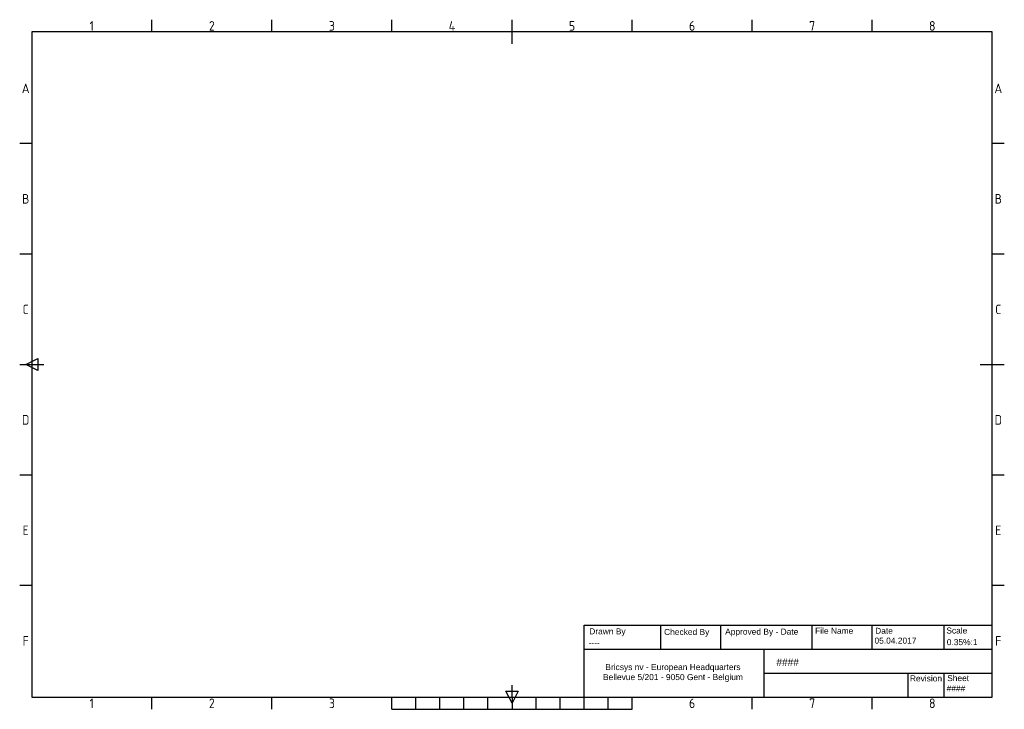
# Paper-space layout 'Layout1' of a CAD drawing. Header units: millimetres. Extents: x 5 to 415, y 5 to 292.
import ezdxf
from ezdxf.enums import TextEntityAlignment as Align

# ---------------------------------------------------------------- set-up
doc = ezdxf.new("R2010")
doc.units = ezdxf.units.MM
doc.layers.add('Title', color=7, linetype='Continuous')
doc.styles.add('ISO Proportional', font='isocp.shx')
doc.styles.get("Standard").update_dxf_attribs({"font": 'arial.ttf'})

# ---------------------------------------------------------------- blocks, each defined once
blk = doc.blocks.new('Title')
for p, q in [((50, 277), (50, 282)), ((100, 277), (100, 282)), ((150, 277), (150, 282)), ((200, 272), (200, 282)), ((250, 277), (250, 282)), ((300, 277), (300, 282)), ((350, 277), (350, 282)), ((400, 277), (0, 277)), ((0, 277), (0, 0)), ((400, 0), (400, 277)), ((0, 230.5), (-5, 230.5)), ((405, 230.5), (400, 230.5)), ((0, 184.5), (-5, 184.5)), ((405, 184.5), (400, 184.5)), ((-2.5, 138.5), (2.5, 141)), ((2.5, 141), (2.5, 136)), ((-5, 138.5), (5, 138.5)), ((2.5, 136), (-2.5, 138.5)), ((395, 138.5), (405, 138.5)), ((0, 92.5), (-5, 92.5)), ((405, 92.5), (400, 92.5)), ((0, 46.5), (-5, 46.5)), ((405, 46.5), (400, 46.5)), ((230, 30), (400, 30)), ((230, 0), (230, 30)), ((262, 20), (262, 30)), ((287, 20), (287, 30)), ((325, 20), (325, 30)), ((350, 20), (350, 30)), ((380, 20), (380, 30)), ((230, 20), (400, 20)), ((305, 0), (305, 20)), ((305, 10), (400, 10)), ((365, 0), (365, 10)), ((380, 0), (380, 10)), ((200, 0), (200, 5)), ((0, 0), (400, 0)), ((50, -5), (50, 0)), ((100, -5), (100, 0)), ((150, -5), (150, 0)), ((160, -5), (160, 0)), ((170, -5), (170, 0)), ((180, -5), (180, 0)), ((190, -5), (190, 0)), ((197.5, 2.5), (202.5, 2.5)), ((200, -2.5), (197.5, 2.5)), ((202.5, 2.5), (200, -2.5)), ((200, 0), (200, -5)), ((210, -5), (210, 0)), ((220, -5), (220, 0)), ((230, -5), (230, 0)), ((240, -5), (240, 0)), ((250, -5), (250, 0)), ((300, -5), (300, 0)), ((350, -5), (350, 0)), ((150, -5), (250, -5))]:
    blk.add_line(p, q)
at = {"style": 'ISO Proportional'}
for s, p in [('1', (25, 279.5)), ('2', (75, 279.5)), ('3', (125, 279.5)), ('4', (175, 279.5)), ('5', (225, 279.5)), ('6', (275, 279.5)), ('7', (325, 279.5)), ('8', (375, 279.5)), ('A', (-2.5, 253.5)), ('A', (402.5, 253.5)), ('B', (-2.5, 207.5)), ('B', (402.5, 207.5)), ('C', (-2.5, 161.5)), ('C', (402.5, 161.5)), ('D', (-2.5, 115.5)), ('D', (402.5, 115.5)), ('E', (-2.5, 69.5)), ('E', (402.5, 69.5)), ('F', (-2.5, 23.5)), ('F', (402.5, 23.5)), ('1', (25, -2.5)), ('2', (75, -2.5)), ('3', (125, -2.5)), ('6', (275, -2.5)), ('7', (325, -2.5)), ('8', (375, -2.5))]:
    blk.add_text(s, height=4, dxfattribs=at).set_placement(p, align=Align.MIDDLE)
at = {"char_height": 2.5}
for s, insert, width, attachment_point in [('Approved By - Date', (288.76, 28.58), 34.8846, 1), ('File Name', (326.21, 28.93), 23.1009, 1), ('Date', (351.22, 28.93), 26.601, 1), ('Scale', (380.86, 29.05), 18.3174, 1), ('Drawn By', (232.17, 28.7), 24.3842, 1), ('Checked By', (263.33, 28.46), 21.5841, 1), ('Bricsys nv - European Headquarters\\PBellevue 5/201 - 9050 Gent - Belgium', (267.02, 10.11), 71.4436, 5), ('Revision', (365.69, 9.11), 13.4172, 1), ('Sheet', (381.21, 9.23), 17.034, 1)]:
    blk.add_mtext(s, dxfattribs=dict(at, insert=insert, width=width, attachment_point=attachment_point))
for s, insert, char_height, attachment_point in [('05.04.2017', (350.95, 24.84), 2.5, 1), ('----', (231.9, 24), 2.5, 1), ('0.35%:1', (381.04, 24.21), 2.5, 1), ('####', (310.12, 14.59), 3, 4), ('####', (380.98, 4.98), 2.5, 1)]:
    blk.add_mtext(s, dxfattribs=dict(insert=insert, char_height=char_height, attachment_point=attachment_point))

psp = doc.layouts.get("Layout1")

# ---------------------------------------------------------------- block references
at = {"layer": 'Title'}
psp.add_blockref('Title', (10, 10), dxfattribs=at)

doc.saveas('drawing.dxf')
